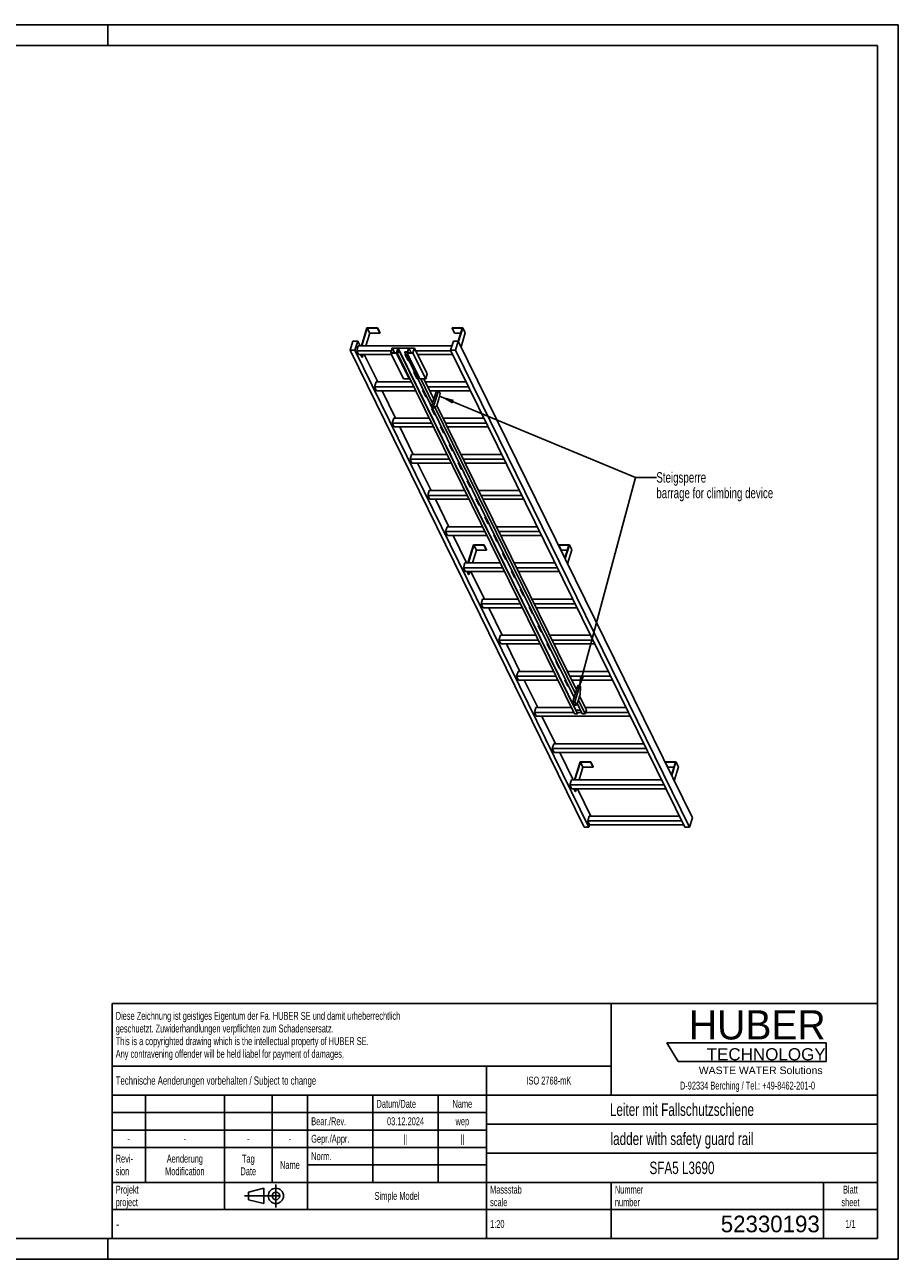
# Model space of a CAD drawing. Header units: millimetres. Extents: x 0 to 8400, y 0 to 5940.
# Tile 2 of 2: x 4200 to 8400, y 0 to 5940. Entities that reach past the tile are written whole.
import ezdxf

# ---------------------------------------------------------------- set-up
doc = ezdxf.new("R2010")
doc.units = ezdxf.units.MM
doc.header["$LTSCALE"] = 462
doc.linetypes.add('CENTER', pattern=[0.6, 0.375, -0.075, 0.075, -0.075])
doc.layers.get('0').update_dxf_attribs({"linetype": 'CONTINUOUS'})
for name, color, linetype in [('053_NOTES', 7, 'CONTINUOUS'), ('HUBER_Logo_BL1', 7, 'CONTINUOUS'), ('HUBER_Logo_BL2', 7, 'CONTINUOUS')]:
    doc.layers.add(name, color=color, linetype=linetype)
doc.styles.get("Standard").update_dxf_attribs({"font": 'txt', "width": 0.7})
doc.styles.add('TEXTSTYLE_2', font='txt')
doc.styles.add('TEXTSTYLE_3', font='arial.ttf')
doc.styles.add('TEXTSTYLE_4', font='txt', dxfattribs={"width": 0.8})
doc.styles.add('TEXTSTYLE_5', font='txt')
doc.dimstyles.get("Standard").update_dxf_attribs({"dimtxt": 50, "dimasz": 70, "dimexe": 2, "dimexo": 1, "dimtad": 1, "dimtxsty": 'Standard', "dimblk": '_FILLED', "dimblk1": '_FILLED', "dimblk2": '_FILLED', "dimcen": 0.09, "dimazin": 2, "dimtol": 1, "dimtp": 0.01, "dimtm": 0.01, "dimtfac": 1, "dimtofl": 0, "dimtmove": 0, "dimatfit": 3, "dimldrblk": '_FILLED', "dimfxl": 1, "dimtolj": 1, "dimarcsym": 0})

# ---------------------------------------------------------------- blocks, each defined once
blk = doc.blocks.new('HUBER_LOGO_BL1', base_point=(7675, 1007.5))
at = {"layer": 'HUBER_Logo_BL1', "color": 2, "linetype": 'Continuous', "attachment_point": 3, "line_spacing_factor": 0.78}
for s, insert, char_height, width, style in [('HUBER\\P\\fArial;\\H58.5;TECHNOLOGY ', (8050.7, 1198.2), 140.4, 775.343, 'TEXTSTYLE_2'), ('WASTE WATER Solutions', (8036, 927.2), 36, 594.067, 'TEXTSTYLE_3')]:
    blk.add_mtext(s, dxfattribs=dict(at, insert=insert, char_height=char_height, width=width, style=style))
at = {"layer": 'HUBER_Logo_BL1', "color": 2, "linetype": 'Continuous', "insert": (7675, 854.8), "char_height": 38, "width": 1621.786, "attachment_point": 2, "line_spacing_factor": 0.96}
blk.add_mtext('D-92334 Berching / Tel.: +49-8462-201-0', dxfattribs=at)
blk = doc.blocks.new('PROJEKTIONSMETHODE_1_BL3', base_point=(5360, 305))
at = {"color": 2, "linetype": 'CENTER'}
for p, q in [((5407.7, 360), (5407.7, 250)), ((5257.3, 305), (5462.7, 305))]:
    blk.add_line(p, q, dxfattribs=at)
at = {"color": 2, "linetype": 'Continuous'}
for p, q in [((5275.7, 323.3), (5349, 341.7)), ((5275.7, 286.7), (5275.7, 323.3)), ((5349, 268.3), (5349, 341.7)), ((5275.7, 286.7), (5349, 268.3))]:
    blk.add_line(p, q, dxfattribs=at)
for radius in [36.7, 18.3]:
    blk.add_circle((5407.7, 305), radius, dxfattribs=at)
blk = doc.blocks.new('*T13')
at = {"color": 3, "linetype": 'Continuous'}
for p, q in [((0, 0), (3680, 0)), ((0, 0), (0, -1130)), ((2400, 0), (2400, -440)), ((3680, 0), (3680, -1130)), ((0, -300), (2400, -300)), ((1800, -300), (1800, -1130)), ((0, -440), (3680, -440)), ((160, -440), (160, -860)), ((540, -440), (540, -990)), ((770, -440), (770, -860)), ((940, -440), (940, -990)), ((1254, -440), (1254, -860)), ((1568, -440), (1568, -860)), ((0, -524), (1800, -524)), ((1800, -580), (3680, -580)), ((0, -608), (1800, -608)), ((0, -692), (1800, -692)), ((1800, -720), (3680, -720)), ((940, -776), (1800, -776)), ((0, -860), (3680, -860)), ((2400, -860), (2400, -1130)), ((3420, -860), (3420, -1130)), ((0, -990), (3680, -990)), ((0, -1130), (3680, -1130))]:
    blk.add_line(p, q, dxfattribs=at)
at = {"color": 2, "linetype": 'Continuous', "line_spacing_factor": 0.96}
for s, insert, char_height, width, attachment_point in [('Diese Zeichnung ist geistiges Eigentum der Fa. HUBER SE und damit urheberrechtlich \\Pgeschuetzt. Zuwiderhandlungen verpflichten zum Schadensersatz.\\PThis is a copyrighted drawing which is the intellectual property of HUBER SE.\\PAny contravening offender will be held liabel for payment of damages.', (17.5, -39.8), 38, 4429.714, 1), ('Technische Aenderungen vorbehalten / Subject to change', (17.5, -350), 40, 3049.524, 1), ('ISO 2768-mK', (2100, -351), 38, 665.905, 2), ('Datum/Date', (1271.5, -463), 38, 584.476, 1), ('Name', (1684, -463), 38, 253.333, 2), ('Leiter mit Fallschutzschiene', (2740, -480), 60, 2260, 2), ('Bear./Rev.', (957.5, -547), 38, 544.667, 1), ('03.12.2024', (1411, -547), 38, 557.333, 2), ('wep', (1684, -547), 38, 199.048, 2), ('-', (80, -631), 38, 68.762, 2), ('-', (350, -631), 38, 68.762, 2), ('-', (655, -631), 38, 68.762, 2), ('-', (855, -631), 38, 68.762, 2), ('Gepr./Appr.', (957.5, -631), 38, 598.952, 1), ('||', (1411, -631), 38, 101.333, 2), ('||', (1684, -631), 38, 101.333, 2), ('ladder with safety guard rail', (2740, -620), 60, 2391.429, 2), ('Revi-\\Psion', (17.5, -726.6), 38, 276.857, 1), ('Aenderung\\PModification', (350, -726.6), 38, 606.19, 2), ('Tag\\PDate', (655, -726.6), 38, 235.238, 2), ('Name', (855, -757), 38, 253.333, 2), ('Norm. ', (957.5, -715), 38, 351.048, 1), ('SFA5 L3690', (2740, -760), 60, 931.429, 2), ('Projekt\\Pproject', (17.5, -875.6), 38, 367.333, 1), ('Massstab\\Pscale', (1817.5, -875.6), 38, 448.762, 1), ('Nummer\\Pnumber', (2417.5, -875.6), 38, 372.762, 1), ('Blatt\\Psheet', (3550, -875.6), 38, 275.048, 2), ('Simple Model', (1370, -906), 38, 656.857, 2), ('1:20', (1817.5, -1041), 38, 204.476, 1), ('1/1', (3550, -1041), 38, 159.238, 2)]:
    blk.add_mtext(s, dxfattribs=dict(at, insert=insert, char_height=char_height, width=width, attachment_point=attachment_point))
for s, insert, char_height, width, attachment_point, style in [('-', (17.5, -1035), 50, 36.667, 1, 'TEXTSTYLE_4'), ('52330193', (3402.5, -1020), 80, 1093.333, 3, 'TEXTSTYLE_5')]:
    blk.add_mtext(s, dxfattribs=dict(at, insert=insert, char_height=char_height, width=width, attachment_point=attachment_point, style=style))
blk = doc.blocks.new('_FILLED')
at = {"color": 0, "linetype": 'ByBlock'}
blk.add_solid([(0, 0), (-1, 0.143), (-1, -0.143)], dxfattribs=at)
blk = doc.blocks.new('HUBER_LOGO_BL2', base_point=(7670.4, 997))
at = {"layer": 'HUBER_Logo_BL2', "color": 5, "linetype": 'Continuous'}
for p, q in [((8052.9, 1042), (7287.9, 1042)), ((7287.9, 1042), (7341.9, 952)), ((8052.9, 1042), (8052.9, 952)), ((7341.9, 952), (8052.9, 952))]:
    blk.add_line(p, q, dxfattribs=at)

msp = doc.modelspace()

# ---------------------------------------------------------------- linework, layer by layer
at = {"color": 3, "linetype": 'Continuous'}
for p, q in [((8400, 5940), (0, 5940)), ((4600, 5940), (4600, 5840)), ((8400, 5940), (8400, 0)), ((4600, 0), (4600, 100)), ((8400, 0), (0, 0))]:
    msp.add_line(p, q, dxfattribs=at)
at = {"color": 5, "linetype": 'Continuous'}
for p, q in [((8300, 5840), (100, 5840)), ((8300, 100), (8300, 5840)), ((100, 100), (8300, 100))]:
    msp.add_line(p, q, dxfattribs=at)
at = {"color": 7, "linetype": 'Continuous'}
for p, q in [((5845.521, 4482.135), (5818.605, 4395.035)), ((5820.447, 4395.035), (5846.879, 4480.569)), ((5859.08, 4455.704), (5840.332, 4395.035)), ((5896.179, 4482.135), (5845.521, 4482.135)), ((5846.879, 4480.569), (5859.08, 4455.704)), ((5846.879, 4480.569), (5895.695, 4480.569)), ((5859.08, 4455.704), (5907.897, 4455.704)), ((5895.695, 4480.569), (5896.179, 4482.135)), ((5895.695, 4480.569), (5907.897, 4455.704)), ((5896.179, 4482.135), (5908.381, 4457.271)), ((5907.897, 4455.704), (5908.381, 4457.271)), ((6255.393, 4482.135), (6254.909, 4480.569)), ((6254.909, 4480.569), (6267.11, 4455.704)), ((6254.909, 4480.569), (6303.725, 4480.569)), ((6306.051, 4482.135), (6255.393, 4482.135)), ((6267.11, 4455.704), (6296.041, 4455.704)), ((6303.725, 4480.569), (6284.404, 4418.045)), ((6285.538, 4415.753), (6306.051, 4482.135)), ((6297.739, 4390.889), (6318.253, 4457.271)), ((6306.051, 4482.135), (6318.253, 4457.271)), ((5777.831, 4418.042), (5764.033, 4373.392)), ((5800.858, 4418.042), (5777.831, 4418.042)), ((5787.06, 4373.392), (5800.858, 4418.042)), ((5812.148, 4395.035), (5800.858, 4418.042)), ((6261.388, 4418.042), (6247.59, 4373.392)), ((6284.415, 4418.042), (6261.388, 4418.042)), ((6270.617, 4373.392), (6284.415, 4418.042)), ((7410.019, 2124.301), (6284.415, 4418.042)), ((6889.638, 2079.651), (5764.033, 4373.392)), ((5764.033, 4373.392), (5787.06, 4373.392)), ((6912.664, 2079.651), (5787.06, 4373.392)), ((5803.691, 4395.035), (5796.429, 4371.535)), ((5805.58, 4352.887), (5796.429, 4371.535)), ((5963.33, 4371.535), (5796.429, 4371.535)), ((6254.278, 4395.035), (5803.691, 4395.035)), ((5805.58, 4352.887), (5963.567, 4352.887)), ((5821.412, 4339.772), (5814.977, 4352.887)), ((5816.819, 4352.887), (5823.255, 4339.772)), ((5821.412, 4339.772), (5823.255, 4339.772)), ((5827.307, 4352.887), (5823.255, 4339.772)), ((5897.56, 4220.984), (5832.831, 4352.887)), ((5967.147, 4383.889), (5959.885, 4360.389)), ((5959.885, 4360.389), (6020.894, 4236.067)), ((5987.517, 4360.389), (5959.885, 4360.389)), ((5967.826, 4383.105), (5961.048, 4361.172)), ((5961.048, 4361.172), (5986.838, 4361.172)), ((5967.147, 4383.889), (6073.99, 4383.889)), ((5967.826, 4383.105), (5978.589, 4361.172)), ((5993.616, 4383.105), (5967.826, 4383.105)), ((5986.838, 4361.172), (5993.616, 4383.105)), ((5988.994, 4365.167), (5987.517, 4360.389)), ((6048.525, 4236.067), (5987.517, 4360.389)), ((5988.994, 4365.167), (6843.111, 2624.659)), ((6002.81, 4365.167), (5988.994, 4365.167)), ((5995.482, 4383.184), (5990.157, 4365.951)), ((5990.157, 4365.951), (6003.052, 4365.951)), ((5995.482, 4383.184), (6849.599, 2642.676)), ((6045.22, 4383.184), (5995.482, 4383.184)), ((6003.052, 4365.951), (6002.81, 4365.167)), ((6856.927, 2624.659), (6002.81, 4365.167)), ((6003.052, 4365.951), (6857.169, 2625.443)), ((6026.757, 4365.167), (6026.999, 4365.951)), ((6842.07, 2703.734), (6026.757, 4365.167)), ((6040.573, 4365.167), (6026.757, 4365.167)), ((6026.999, 4365.951), (6039.894, 4365.951)), ((6027.63, 4355.211), (6042.882, 4324.131)), ((6031.643, 4355.211), (6027.63, 4355.211)), ((6028.194, 4355.211), (6043.1, 4324.836)), ((6029.335, 4352.887), (6032.784, 4352.887)), ((6040.573, 4365.167), (6039.096, 4360.389)), ((6039.096, 4360.389), (6100.105, 4236.067)), ((6066.728, 4360.389), (6039.096, 4360.389)), ((6039.894, 4365.951), (6045.22, 4383.184)), ((6047.037, 4383.105), (6040.26, 4361.172)), ((6040.26, 4361.172), (6066.049, 4361.172)), ((6047.037, 4383.105), (6057.801, 4361.172)), ((6072.827, 4383.105), (6047.037, 4383.105)), ((6066.049, 4361.172), (6072.827, 4383.105)), ((6073.99, 4383.889), (6066.728, 4360.389)), ((6127.737, 4236.067), (6066.728, 4360.389)), ((6134.999, 4259.567), (6073.99, 4383.889)), ((6248.502, 4371.535), (6080.053, 4371.535)), ((6089.204, 4352.887), (6257.653, 4352.887)), ((7373.195, 2079.651), (6247.59, 4373.392)), ((6247.59, 4373.392), (6270.617, 4373.392)), ((7396.221, 2079.651), (6270.617, 4373.392)), ((6042.882, 4324.131), (6043.1, 4324.836)), ((6042.882, 4324.131), (6046.895, 4324.131)), ((6043.1, 4324.836), (6046.549, 4324.836)), ((5889.102, 4220.984), (5881.84, 4197.484)), ((6059.749, 4220.984), (5889.102, 4220.984)), ((6020.894, 4236.067), (6048.525, 4236.067)), ((6050.002, 4240.845), (6048.525, 4236.067)), ((6070.336, 4268.186), (6085.588, 4237.105)), ((6074.349, 4268.186), (6070.336, 4268.186)), ((6070.9, 4268.186), (6085.806, 4237.81)), ((6085.588, 4237.105), (6085.806, 4237.81)), ((6085.588, 4237.105), (6089.601, 4237.105)), ((6085.806, 4237.81), (6089.255, 4237.81)), ((6100.105, 4236.067), (6127.737, 4236.067)), ((6161.217, 4119.32), (6103.926, 4236.067)), ((6167.002, 4138.042), (6118.899, 4236.067)), ((6322.381, 4220.984), (6126.301, 4220.984)), ((6134.999, 4259.567), (6127.737, 4236.067)), ((5890.991, 4178.836), (5881.84, 4197.484)), ((6071.281, 4197.484), (5881.84, 4197.484)), ((5890.991, 4178.836), (6080.432, 4178.836)), ((5982.971, 4046.933), (5918.243, 4178.836)), ((6113.042, 4181.16), (6128.294, 4150.08)), ((6117.055, 4181.16), (6113.042, 4181.16)), ((6113.606, 4181.16), (6128.512, 4150.785)), ((6114.747, 4178.836), (6118.195, 4178.836)), ((6333.913, 4197.484), (6137.833, 4197.484)), ((6146.984, 4178.836), (6343.065, 4178.836)), ((6179.609, 4178.836), (6156.352, 4103.576)), ((6188.819, 4178.836), (6165.562, 4103.576)), ((6197.395, 4166.368), (6191.277, 4178.836)), ((6191.658, 4139.76), (6197.395, 4166.368)), ((6128.294, 4150.08), (6128.512, 4150.785)), ((6128.294, 4150.08), (6132.307, 4150.08)), ((6128.512, 4150.785), (6131.961, 4150.785)), ((6156.352, 4103.576), (6159.402, 4097.359)), ((6156.352, 4103.576), (6165.562, 4103.576)), ((6165.562, 4103.576), (6168.613, 4097.359)), ((6168.613, 4097.359), (6181.975, 4108.427)), ((6847.409, 2721.009), (6171.017, 4099.351)), ((6853.194, 2739.73), (6181.663, 4108.168)), ((6181.975, 4108.427), (6191.658, 4139.76)), ((5974.514, 4046.933), (5967.252, 4023.433)), ((6145.16, 4046.933), (5974.514, 4046.933)), ((6155.748, 4094.135), (6171, 4063.055)), ((6159.76, 4094.135), (6155.748, 4094.135)), ((6156.312, 4094.135), (6171.218, 4063.76)), ((6159.402, 4097.359), (6168.613, 4097.359)), ((6171, 4063.055), (6171.218, 4063.76)), ((6171, 4063.055), (6175.012, 4063.055)), ((6171.218, 4063.76), (6174.667, 4063.76)), ((6407.793, 4046.933), (6211.712, 4046.933)), ((5976.403, 4004.785), (5967.252, 4023.433)), ((6156.692, 4023.433), (5967.252, 4023.433)), ((5976.403, 4004.785), (6165.844, 4004.785)), ((6068.383, 3872.882), (6003.655, 4004.785)), ((6198.454, 4007.11), (6213.706, 3976.029)), ((6202.466, 4007.11), (6198.454, 4007.11)), ((6199.018, 4007.11), (6213.924, 3976.734)), ((6200.158, 4004.785), (6203.607, 4004.785)), ((6419.325, 4023.433), (6223.244, 4023.433)), ((6232.396, 4004.785), (6428.476, 4004.785)), ((6213.706, 3976.029), (6213.924, 3976.734)), ((6213.706, 3976.029), (6217.718, 3976.029)), ((6213.924, 3976.734), (6217.372, 3976.734)), ((6059.926, 3872.882), (6052.664, 3849.382)), ((6230.572, 3872.882), (6059.926, 3872.882)), ((6241.16, 3920.084), (6256.412, 3889.004)), ((6245.172, 3920.084), (6241.16, 3920.084)), ((6241.723, 3920.084), (6256.63, 3889.709)), ((6256.412, 3889.004), (6256.63, 3889.709)), ((6256.412, 3889.004), (6260.424, 3889.004)), ((6256.63, 3889.709), (6260.078, 3889.709)), ((6493.205, 3872.882), (6297.124, 3872.882)), ((6061.815, 3830.734), (6052.664, 3849.382)), ((6242.104, 3849.382), (6052.664, 3849.382)), ((6061.815, 3830.734), (6251.255, 3830.734)), ((6153.795, 3698.831), (6089.066, 3830.734)), ((6283.865, 3833.059), (6299.118, 3801.978)), ((6287.878, 3833.059), (6283.865, 3833.059)), ((6284.429, 3833.059), (6299.335, 3802.683)), ((6285.57, 3830.734), (6289.019, 3830.734)), ((6299.118, 3801.978), (6299.335, 3802.683)), ((6299.118, 3801.978), (6303.13, 3801.978)), ((6299.335, 3802.683), (6302.784, 3802.683)), ((6504.737, 3849.382), (6308.656, 3849.382)), ((6317.807, 3830.734), (6513.888, 3830.734)), ((6326.571, 3746.033), (6341.823, 3714.953)), ((6330.584, 3746.033), (6326.571, 3746.033)), ((6327.135, 3746.033), (6342.041, 3715.658)), ((6145.337, 3698.831), (6138.075, 3675.332)), ((6315.984, 3698.831), (6145.337, 3698.831)), ((6341.823, 3714.953), (6342.041, 3715.658)), ((6341.823, 3714.953), (6345.836, 3714.953)), ((6342.041, 3715.658), (6345.49, 3715.658)), ((6578.617, 3698.831), (6382.536, 3698.831)), ((6147.227, 3656.683), (6138.075, 3675.332)), ((6327.516, 3675.332), (6138.075, 3675.332)), ((6147.227, 3656.683), (6336.667, 3656.683)), ((6239.206, 3524.781), (6174.478, 3656.683)), ((6369.277, 3659.008), (6384.529, 3627.928)), ((6373.29, 3659.008), (6369.277, 3659.008)), ((6369.841, 3659.008), (6384.747, 3628.633)), ((6370.982, 3656.683), (6374.43, 3656.683)), ((6384.529, 3627.928), (6384.747, 3628.633)), ((6384.529, 3627.928), (6388.542, 3627.928)), ((6384.747, 3628.633), (6388.196, 3628.633)), ((6590.149, 3675.332), (6394.068, 3675.332)), ((6403.219, 3656.683), (6599.3, 3656.683)), ((6411.983, 3571.983), (6427.235, 3540.902)), ((6415.996, 3571.983), (6411.983, 3571.983)), ((6412.547, 3571.983), (6427.453, 3541.607)), ((6230.749, 3524.781), (6223.487, 3501.281)), ((6401.395, 3524.781), (6230.749, 3524.781)), ((6427.235, 3540.902), (6427.453, 3541.607)), ((6427.235, 3540.902), (6431.248, 3540.902)), ((6427.453, 3541.607), (6430.902, 3541.607)), ((6664.028, 3524.781), (6467.947, 3524.781)), ((6232.638, 3482.633), (6223.487, 3501.281)), ((6412.927, 3501.281), (6223.487, 3501.281)), ((6232.638, 3482.633), (6422.079, 3482.633)), ((6324.618, 3350.73), (6259.89, 3482.633)), ((6454.689, 3484.957), (6469.941, 3453.877)), ((6458.701, 3484.957), (6454.689, 3484.957)), ((6455.253, 3484.957), (6470.159, 3454.582)), ((6456.394, 3482.633), (6459.842, 3482.633)), ((6469.941, 3453.877), (6470.159, 3454.582)), ((6469.941, 3453.877), (6473.953, 3453.877)), ((6470.159, 3454.582), (6473.608, 3454.582)), ((6675.56, 3501.281), (6479.479, 3501.281)), ((6488.631, 3482.633), (6684.712, 3482.633)), ((6357.991, 3437.831), (6331.075, 3350.73)), ((6332.917, 3350.73), (6359.349, 3436.264)), ((6352.802, 3350.73), (6371.551, 3411.4)), ((6408.649, 3437.831), (6357.991, 3437.831)), ((6371.551, 3411.4), (6359.349, 3436.264)), ((6359.349, 3436.264), (6408.165, 3436.264)), ((6371.551, 3411.4), (6420.367, 3411.4)), ((6408.165, 3436.264), (6408.649, 3437.831)), ((6420.367, 3411.4), (6408.165, 3436.264)), ((6420.851, 3412.966), (6408.649, 3437.831)), ((6420.367, 3411.4), (6420.851, 3412.966)), ((6497.395, 3397.932), (6512.647, 3366.851)), ((6501.407, 3397.932), (6497.395, 3397.932)), ((6497.959, 3397.932), (6512.865, 3367.556)), ((6767.863, 3437.831), (6767.379, 3436.264)), ((6767.379, 3436.264), (6816.195, 3436.264)), ((6779.581, 3411.4), (6767.379, 3436.264)), ((6818.522, 3437.831), (6767.863, 3437.831)), ((6779.581, 3411.4), (6808.512, 3411.4)), ((6816.195, 3436.264), (6796.878, 3373.752)), ((6798.008, 3371.449), (6818.522, 3437.831)), ((6810.21, 3346.584), (6830.723, 3412.966)), ((6830.723, 3412.966), (6818.522, 3437.831)), ((6316.161, 3350.73), (6308.899, 3327.23)), ((6318.05, 3308.582), (6308.899, 3327.23)), ((6498.339, 3327.23), (6308.899, 3327.23)), ((6486.807, 3350.73), (6316.161, 3350.73)), ((6512.647, 3366.851), (6512.865, 3367.556)), ((6512.647, 3366.851), (6516.659, 3366.851)), ((6512.865, 3367.556), (6516.313, 3367.556)), ((6749.44, 3350.73), (6553.359, 3350.73)), ((6760.972, 3327.23), (6564.891, 3327.23)), ((6318.05, 3308.582), (6507.49, 3308.582)), ((6333.883, 3295.467), (6327.447, 3308.582)), ((6335.725, 3295.467), (6329.289, 3308.582)), ((6333.883, 3295.467), (6335.725, 3295.467)), ((6335.725, 3295.467), (6339.778, 3308.582)), ((6410.03, 3176.679), (6345.301, 3308.582)), ((6540.101, 3310.907), (6555.353, 3279.826)), ((6544.113, 3310.907), (6540.101, 3310.907)), ((6540.664, 3310.907), (6555.571, 3280.531)), ((6541.805, 3308.582), (6545.254, 3308.582)), ((6555.353, 3279.826), (6555.571, 3280.531)), ((6555.353, 3279.826), (6559.365, 3279.826)), ((6555.571, 3280.531), (6559.019, 3280.531)), ((6574.042, 3308.582), (6770.123, 3308.582)), ((6586.819, 3223.881), (6582.807, 3223.881)), ((6582.807, 3223.881), (6598.059, 3192.801)), ((6583.37, 3223.881), (6598.276, 3193.506)), ((6401.573, 3176.679), (6394.311, 3153.179)), ((6403.462, 3134.531), (6394.311, 3153.179)), ((6583.751, 3153.179), (6394.311, 3153.179)), ((6572.219, 3176.679), (6401.573, 3176.679)), ((6598.059, 3192.801), (6598.276, 3193.506)), ((6598.059, 3192.801), (6602.071, 3192.801)), ((6598.276, 3193.506), (6601.725, 3193.506)), ((6834.852, 3176.679), (6638.771, 3176.679)), ((6846.384, 3153.179), (6650.303, 3153.179)), ((6403.462, 3134.531), (6592.902, 3134.531)), ((6495.442, 3002.628), (6430.713, 3134.531)), ((6629.525, 3136.856), (6625.512, 3136.856)), ((6625.512, 3136.856), (6640.764, 3105.775)), ((6626.076, 3136.856), (6640.982, 3106.48)), ((6627.217, 3134.531), (6630.666, 3134.531)), ((6640.764, 3105.775), (6640.982, 3106.48)), ((6640.764, 3105.775), (6644.777, 3105.775)), ((6640.982, 3106.48), (6644.431, 3106.48)), ((6659.454, 3134.531), (6855.535, 3134.531)), ((6672.231, 3049.83), (6668.218, 3049.83)), ((6668.218, 3049.83), (6683.47, 3018.75)), ((6668.782, 3049.83), (6683.688, 3019.455)), ((6486.984, 3002.628), (6479.722, 2979.129)), ((6669.163, 2979.129), (6479.722, 2979.129)), ((6488.874, 2960.48), (6479.722, 2979.129)), ((6657.631, 3002.628), (6486.984, 3002.628)), ((6683.47, 3018.75), (6683.688, 3019.455)), ((6683.47, 3018.75), (6687.483, 3018.75)), ((6683.688, 3019.455), (6687.137, 3019.455)), ((6920.263, 3002.628), (6724.183, 3002.628)), ((6931.795, 2979.129), (6735.715, 2979.129)), ((6488.874, 2960.48), (6678.314, 2960.48)), ((6580.853, 2828.578), (6516.125, 2960.48)), ((6714.937, 2962.805), (6710.924, 2962.805)), ((6710.924, 2962.805), (6726.176, 2931.724)), ((6711.488, 2962.805), (6726.394, 2932.429)), ((6712.629, 2960.48), (6716.077, 2960.48)), ((6726.176, 2931.724), (6726.394, 2932.429)), ((6726.176, 2931.724), (6730.189, 2931.724)), ((6726.394, 2932.429), (6729.843, 2932.429)), ((6744.866, 2960.48), (6940.947, 2960.48)), ((6757.642, 2875.78), (6753.63, 2875.78)), ((6753.63, 2875.78), (6768.882, 2844.699)), ((6754.194, 2875.78), (6769.1, 2845.404)), ((6572.396, 2828.578), (6565.134, 2805.078)), ((6754.574, 2805.078), (6565.134, 2805.078)), ((6574.285, 2786.429), (6565.134, 2805.078)), ((6743.042, 2828.578), (6572.396, 2828.578)), ((6768.882, 2844.699), (6769.1, 2845.404)), ((6768.882, 2844.699), (6772.895, 2844.699)), ((6769.1, 2845.404), (6772.549, 2845.404)), ((7005.675, 2828.578), (6809.594, 2828.578)), ((7017.207, 2805.078), (6821.126, 2805.078)), ((6574.285, 2786.429), (6763.726, 2786.429)), ((6666.265, 2654.527), (6601.537, 2786.429)), ((6800.348, 2788.754), (6796.336, 2788.754)), ((6796.336, 2788.754), (6811.588, 2757.674)), ((6796.9, 2788.754), (6811.806, 2758.379)), ((6798.04, 2786.429), (6801.489, 2786.429)), ((6811.588, 2757.674), (6811.806, 2758.379)), ((6811.588, 2757.674), (6815.6, 2757.674)), ((6811.806, 2758.379), (6815.254, 2758.379)), ((6830.278, 2786.429), (7026.358, 2786.429)), ((6859.512, 2760.175), (6835.305, 2681.842)), ((6868.723, 2760.175), (6844.516, 2681.842)), ((6859.512, 2760.175), (6868.723, 2760.175)), ((6871.773, 2753.959), (6868.723, 2760.175)), ((6870.612, 2718.027), (6871.773, 2753.959)), ((6835.305, 2681.842), (6844.516, 2681.842)), ((6835.305, 2681.842), (6842.932, 2666.302)), ((6841.451, 2701.729), (6839.042, 2701.729)), ((6839.042, 2701.729), (6840.52, 2698.716)), ((6839.605, 2701.729), (6840.738, 2699.421)), ((6844.516, 2681.842), (6852.142, 2666.302)), ((6852.142, 2666.302), (6860.929, 2686.694)), ((6880.874, 2624.659), (6856.021, 2675.304)), ((6860.929, 2686.694), (6870.612, 2718.027)), ((6894.69, 2624.659), (6862.212, 2690.844)), ((6900.476, 2643.381), (6867.997, 2709.565)), ((6657.808, 2654.527), (6650.546, 2631.027)), ((6839.986, 2631.027), (6650.546, 2631.027)), ((6659.697, 2612.379), (6650.546, 2631.027)), ((6828.454, 2654.527), (6657.808, 2654.527)), ((6842.932, 2666.302), (6852.142, 2666.302)), ((6843.111, 2624.659), (6856.927, 2624.659)), ((6849.599, 2642.676), (6849.257, 2641.566)), ((6872.033, 2642.676), (6849.599, 2642.676)), ((6854.145, 2670.951), (6854.294, 2670.648)), ((6854.294, 2670.648), (6854.512, 2671.353)), ((6854.294, 2670.648), (6858.306, 2670.648)), ((6854.409, 2671.563), (6854.512, 2671.353)), ((6877.75, 2631.027), (6854.428, 2631.027)), ((6854.512, 2671.353), (6857.96, 2671.353)), ((6856.927, 2624.659), (6857.169, 2625.443)), ((6880.874, 2624.659), (6894.69, 2624.659)), ((6900.476, 2643.381), (6894.69, 2624.659)), ((7091.087, 2654.527), (6895.006, 2654.527)), ((7102.619, 2631.027), (6896.658, 2631.027)), ((6659.697, 2612.379), (7111.77, 2612.379)), ((6751.677, 2480.476), (6686.948, 2612.379)), ((6743.219, 2480.476), (6735.957, 2456.976)), ((7188.031, 2456.976), (6735.957, 2456.976)), ((6745.109, 2438.328), (6735.957, 2456.976)), ((7176.499, 2480.476), (6743.219, 2480.476)), ((6745.109, 2438.328), (7197.182, 2438.328)), ((6837.088, 2306.425), (6772.36, 2438.328)), ((6870.461, 2393.526), (6843.545, 2306.425)), ((6845.387, 2306.425), (6871.819, 2391.959)), ((6921.12, 2393.526), (6870.461, 2393.526)), ((6871.819, 2391.959), (6920.636, 2391.959)), ((6884.021, 2367.095), (6871.819, 2391.959)), ((6920.636, 2391.959), (6921.12, 2393.526)), ((6932.837, 2367.095), (6920.636, 2391.959)), ((6933.321, 2368.662), (6921.12, 2393.526)), ((7280.334, 2393.526), (7279.849, 2391.959)), ((7279.849, 2391.959), (7328.666, 2391.959)), ((7292.051, 2367.095), (7279.849, 2391.959)), ((7330.992, 2393.526), (7280.334, 2393.526)), ((7328.666, 2391.959), (7309.348, 2329.447)), ((7310.478, 2327.144), (7330.992, 2393.526)), ((7343.194, 2368.662), (7330.992, 2393.526)), ((6884.021, 2367.095), (6865.273, 2306.425)), ((6932.837, 2367.095), (6884.021, 2367.095)), ((6933.321, 2368.662), (6932.837, 2367.095)), ((7320.982, 2367.095), (7292.051, 2367.095)), ((7343.194, 2368.662), (7322.68, 2302.279)), ((6828.631, 2306.425), (6821.369, 2282.925)), ((7273.442, 2282.925), (6821.369, 2282.925)), ((6830.52, 2264.277), (6821.369, 2282.925)), ((7261.91, 2306.425), (6828.631, 2306.425)), ((6830.52, 2264.277), (7282.594, 2264.277)), ((6846.353, 2251.163), (6839.917, 2264.277)), ((6848.195, 2251.163), (6841.76, 2264.277)), ((6852.248, 2264.277), (6848.195, 2251.163)), ((6922.5, 2132.374), (6857.772, 2264.277)), ((6848.195, 2251.163), (6846.353, 2251.163)), ((6889.638, 2079.651), (6912.664, 2079.651)), ((6914.043, 2132.374), (6906.781, 2108.875)), ((7358.854, 2108.875), (6906.781, 2108.875)), ((6915.932, 2090.226), (6906.781, 2108.875)), ((6912.664, 2079.651), (6915.932, 2090.226)), ((7347.322, 2132.374), (6914.043, 2132.374)), ((6915.932, 2090.226), (7368.005, 2090.226)), ((7373.195, 2079.651), (7396.221, 2079.651)), ((7396.221, 2079.651), (7410.019, 2124.301))]:
    msp.add_line(p, q, dxfattribs=at)

# ---------------------------------------------------------------- block references
msp.add_blockref('*T13', (4620, 1230))
at = {"color": 2, "linetype": 'Continuous'}
msp.add_blockref('PROJEKTIONSMETHODE_1_BL3', (5360, 305), dxfattribs=at)
at = {"layer": 'HUBER_Logo_BL1'}
msp.add_blockref('HUBER_LOGO_BL1', (7674.994, 1007.484), dxfattribs=at)
at = {"layer": 'HUBER_Logo_BL2'}
msp.add_blockref('HUBER_LOGO_BL2', (7670.375, 996.993), dxfattribs=at)

# ---------------------------------------------------------------- texts
at = {"layer": '053_NOTES', "color": 2, "linetype": 'Continuous', "insert": (7236.796, 3786.996), "char_height": 50, "width": 1396.42857, "attachment_point": 1, "line_spacing_factor": 0.9}
msp.add_mtext('Steigsperre\\Pbarrage for climbing device', dxfattribs=at)

# ---------------------------------------------------------------- leaders
at = {"layer": '053_NOTES', "color": 2, "linetype": 'Continuous', "annotation_type": 0, "has_hookline": 1, "hookline_direction": 1, "text_width": 846.929}
for points in [[(6194.506, 4152.967), (7136.796, 3761.996), (7236.796, 3761.996)], [(6861.131, 2735.607), (7136.796, 3761.996), (7236.796, 3761.996)]]:
    msp.add_leader(points, dimstyle='Standard', override={"dimtad": 0}, dxfattribs=at)

doc.saveas('drawing.dxf')
